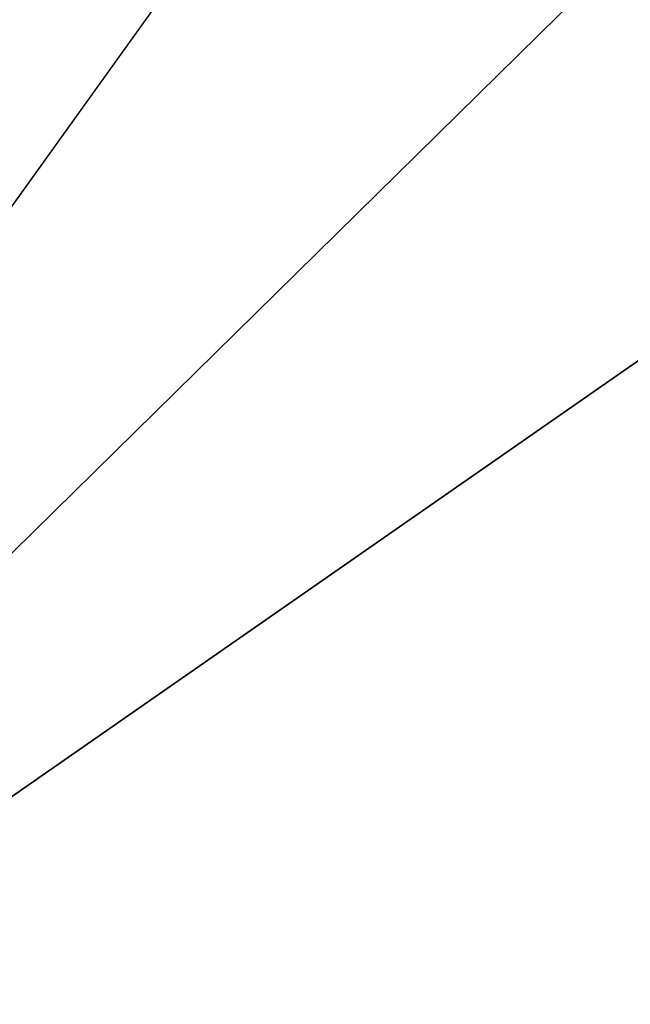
# Model space of a CAD drawing. Header units: millimetres. Extents: x -455 to 455, y -678 to 20.
# Tile 47 of 256: x -3.583 to -2.784, y -73.713 to -72.426. Entities that reach past the tile are written whole.
import ezdxf

# ---------------------------------------------------------------- set-up
doc = ezdxf.new("R2010")
doc.units = ezdxf.units.MM
doc.header["$LTSCALE"] = 65.185185
doc.layers.add('362', color=7, linetype='CONTINUOUS')
doc.layers.add('371', color=7, linetype='CONTINUOUS')

msp = doc.modelspace()

# ---------------------------------------------------------------- linework, layer by layer
at = {"layer": '362', "linetype": 'Continuous'}
for points in [[(-2, -74.7, 19.85), (-2, 0, 19.85), (-4.0572, -6.3538, 19.0336), (-2, -74.7, 19.85)], [(-2, -74.7, 19.85), (-4.0572, -6.3538, 19.0336), (-4.1213, -74.7, 18.9713), (-2, -74.7, 19.85)]]:
    msp.add_3dface(points, dxfattribs=at)
at = {"layer": '371', "linetype": 'Continuous'}
for points in [[(-4.7, -74.2112, -6.3204), (-4.7, -41.7738, -13.3287), (-2.7984, -71.5634, -6.8925), (-4.7, -74.2112, -6.3204)], [(-2.5608, -72.1084, -6.7747), (-4.7, -74.2112, -6.3204), (-2.7984, -71.5634, -6.8925), (-2.5608, -72.1084, -6.7747)], [(-2, -72.3333, -6.7261), (-4.7, -74.2112, -6.3204), (-2.5608, -72.1084, -6.7747), (-2, -72.3333, -6.7261)], [(4.7, -74.2112, -6.3204), (-4.7, -74.2112, -6.3204), (-2, -72.3333, -6.7261), (4.7, -74.2112, -6.3204)]]:
    msp.add_3dface(points, dxfattribs=at)

doc.saveas('drawing.dxf')
